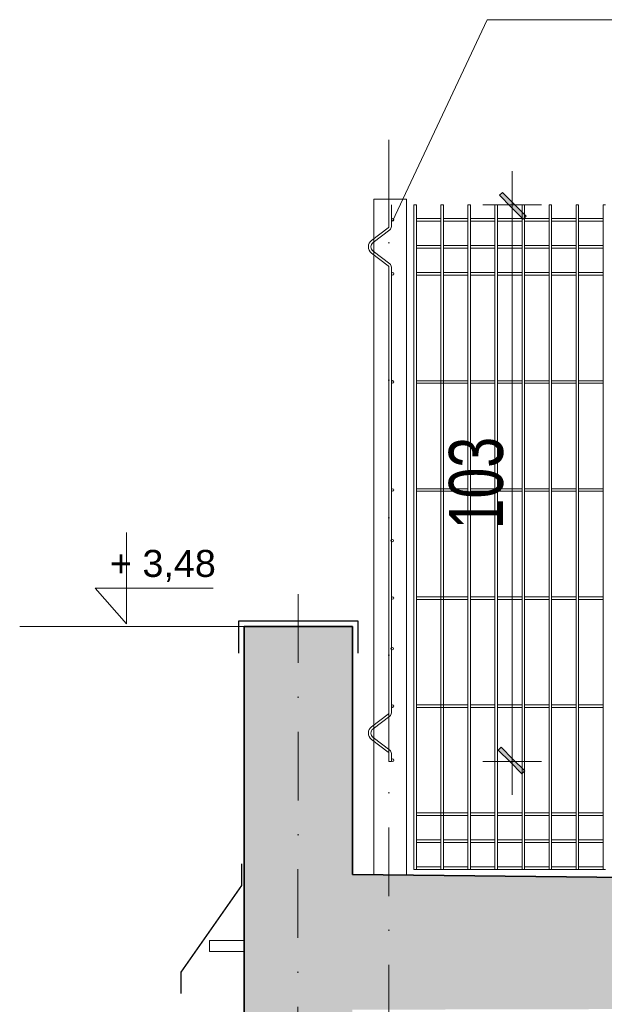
# Model space of a CAD drawing. Header units: millimetres. Extents: x 14041 to 23361, y -6349 to 12956.
# Tile 6 of 106: x 19492 to 19708, y -2901 to -2537. Entities that reach past the tile are written whole.
import ezdxf

# ---------------------------------------------------------------- set-up
doc = ezdxf.new("R2010")
doc.units = ezdxf.units.MM
doc.linetypes.add('DASHDOTX2', pattern=[50.8, 25.4, -12.7, 0, -12.7])
for name, color, linetype, lineweight in [('A- osie', 2, 'DASHDOTX2', 5), ('A-obróbki', 6, 'Continuous', 30), ('A-odnośnik', 2, 'Continuous', 9), ('A-ogrodzenie', 6, 'Continuous', 9), ('A-rzędne projektowane', 7, 'Continuous', 20), ('A-stolarka', 5, 'Continuous', 15), ('A-WYMIARY', 7, 'Continuous', 9), ('A-wypełnienie', 252, 'Continuous', 9), ('A-ściany projektowane', 5, 'Continuous', 35)]:
    doc.layers.add(name, color=color, linetype=linetype, lineweight=lineweight)
doc.styles.add('OP.3', font='arial.ttf', dxfattribs={"height": 16})
doc.styles.add('WYMIARY', font='swisscl.ttf')
doc.dimstyles.new('G100', dxfattribs={"dimtxt": 20, "dimasz": 1.55, "dimexe": 1.25, "dimexo": 0.625, "dimgap": 3, "dimtad": 1, "dimdec": 1, "dimrnd": 0.5, "dimzin": 9, "dimtxsty": 'WYMIARY', "dimblk": 'W', "dimcen": 3, "dimse1": 1, "dimse2": 1, "dimclrd": 256, "dimclrt": 7, "dimadec": 0, "dimazin": 0, "dimtm": 1e-09, "dimtfac": 1, "dimtdec": 1, "dimtmove": 0, "dimatfit": 0, "dimldrblk": 'W', "dimfxl": 0, "dimlwd": 9, "dimarcsym": 0})

# ---------------------------------------------------------------- blocks, each defined once
blk = doc.blocks.new('W')
at = {"layer": 'A-WYMIARY'}
h = blk.add_hatch(color=256, dxfattribs=at)
h.paths.add_polyline_path([(0, 0.76), (0, 0), (0.65, 0), (2.98, 2.33), (2.27, 3.04)])
h.paths.add_polyline_path([(-0.56, 0.21), (-0.76, 0), (0, 0), (0, 0.76)])
h.paths.add_polyline_path([(0, -0.65), (0.15, -0.5), (0.65, 0), (0, 0)])
h.paths.add_polyline_path([(0, 0), (-0.76, 0), (-3.39, -2.62), (-2.68, -3.33), (0, -0.65)])
blk.add_hatch(color=256, dxfattribs=at).paths.add_polyline_path([(-0.76, 0), (-3.39, -2.62), (-2.68, -3.33), (0, -0.65), (0, 0)])
for p, q in [((0, -7), (0, 7)), ((-0.56, 0.21), (2.27, 3.04)), ((2.27, 3.04), (2.98, 2.33)), ((-8, 0), (8, 0)), ((-0.56, 0.21), (-3.39, -2.62)), ((0.15, -0.5), (2.98, 2.33)), ((0.15, -0.5), (-2.68, -3.33)), ((-3.39, -2.62), (-2.68, -3.33))]:
    blk.add_line(p, q, dxfattribs=at)
blk = doc.blocks.new('*D1667')
at = {"layer": 'A-WYMIARY', "lineweight": 9, "ltscale": 2}
blk.add_line((19673.95, -2606.75), (19673.95, -2809.65), dxfattribs=at)
at = {"layer": 'Defpoints', "color": 0}
for p in [(19629.26, -2605.2), (19629.26, -2811.2), (19673.95, -2811.2)]:
    blk.add_point(p, dxfattribs=at)
at = {"layer": 'A-WYMIARY', "linetype": 'ByBlock', "lineweight": 9, "xscale": 1.55, "yscale": 1.55, "zscale": 1.55}
for p, rotation in [((19673.95, -2605.2), 90), ((19673.95, -2811.2), 270)]:
    blk.add_blockref('W', p, dxfattribs=dict(at, rotation=rotation))
at = {"layer": 'A-WYMIARY', "color": 7, "lineweight": 15, "ltscale": 2, "insert": (19660.7, -2708.2), "char_height": 20, "attachment_point": 5, "rotation": 90, "style": 'WYMIARY'}
blk.add_mtext('103', dxfattribs=at)

msp = doc.modelspace()

# ---------------------------------------------------------------- hatches: boundary and pattern name
at = {"layer": 'A-wypełnienie', "ltscale": 2, "transparency": 33554687}
h = msp.add_hatch(dxfattribs=at)
h.set_pattern_fill('ANSI33', color=253, scale=2)
h.set_pattern_definition([(45, (-18857.583, -15909.886), (-8.980256, 8.980256), []), (45, (-18848.603, -15909.886), (-8.980256, 8.980256), [6.35, -3.175])])
h.paths.add_polyline_path([(20574.79, -3137.51), (20594.81, -3137.51), (20594.82, -2862.93), (20574.83, -2862.73), (19614.79, -2853.13), (19614.79, -2761.23), (19574.79, -2761.23), (19574.79, -2853.13), (19574.79, -3137.51), (19614.79, -3137.51), (19614.79, -2903.13), (20474.79, -2901.13), (20574.79, -2901.13)])
h.paths.add_polyline_path([(20594.81, -3137.51), (20614.81, -3137.51), (20614.82, -2863.13), (20594.82, -2862.93)])

# ---------------------------------------------------------------- linework, layer by layer
at = {"layer": 'A- osie'}
for p, q in [((19628.33, -2581.14), (19628.33, -2926.71)), ((19594.79, -2749.34), (19594.3, -3147.68))]:
    msp.add_line(p, q, dxfattribs=at)
at = {"layer": 'A-obróbki', "ltscale": 2}
msp.add_lwpolyline([(19572.79, -2771.13), (19572.79, -2759.23), (19616.79, -2759.23), (19616.79, -2771.13)], dxfattribs=at)
at = {"layer": 'A-odnośnik', "lineweight": 15, "ltscale": 2}
for p, q in [((19629.72, -2611.2), (19664.75, -2536.67)), ((19664.75, -2536.67), (20078.75, -2536.67))]:
    msp.add_line(p, q, dxfattribs=at)
at = {"layer": 'A-odnośnik', "ltscale": 2}
msp.add_line((19574.79, -2761.23), (19491.62, -2761.23), dxfattribs=at)
at = {"layer": 'A-ogrodzenie', "color": 7, "lineweight": 15}
for p, q in [((19622.79, -2603.13), (19622.79, -2853.21)), ((19622.79, -2603.13), (19634.79, -2603.13)), ((19634.79, -2603.13), (19634.79, -2853.33))]:
    msp.add_line(p, q, dxfattribs=at)
at = {"layer": 'A-ogrodzenie', "color": 8}
for p, q in [((19629.26, -2603.13), (19628.33, -2603.13)), ((19628.33, -2605.2), (19628.33, -2613.24)), ((19629.26, -2605.2), (19629.26, -2613.24)), ((19637.61, -2851.23), (19637.61, -2605.23)), ((19637.61, -2605.23), (19638.54, -2605.23)), ((19638.54, -2851.23), (19638.54, -2605.23)), ((19647.61, -2851.23), (19647.61, -2605.23)), ((19647.61, -2605.23), (19648.54, -2605.23)), ((19648.54, -2851.23), (19648.54, -2605.23)), ((19657.61, -2851.23), (19657.61, -2605.23)), ((19657.61, -2605.23), (19658.54, -2605.23)), ((19658.54, -2851.23), (19658.54, -2605.23)), ((19667.61, -2851.23), (19667.61, -2605.23)), ((19667.61, -2605.23), (19668.54, -2605.23)), ((19668.54, -2851.23), (19668.54, -2605.23)), ((19677.61, -2851.23), (19677.61, -2605.23)), ((19677.61, -2605.23), (19678.54, -2605.23)), ((19678.54, -2851.23), (19678.54, -2605.23)), ((19687.61, -2851.23), (19687.61, -2605.23)), ((19687.61, -2605.23), (19688.54, -2605.23)), ((19688.54, -2851.23), (19688.54, -2605.23)), ((19697.61, -2851.23), (19697.61, -2605.23)), ((19697.61, -2605.23), (19698.54, -2605.23)), ((19698.54, -2851.23), (19698.54, -2605.23)), ((19707.61, -2851.23), (19707.61, -2605.23)), ((19707.61, -2605.23), (19708.54, -2605.23)), ((19638.54, -2610.3), (19647.61, -2610.3)), ((19638.54, -2611.23), (19647.61, -2611.23)), ((19648.54, -2610.3), (19657.61, -2610.3)), ((19648.54, -2611.23), (19657.61, -2611.23)), ((19658.54, -2610.3), (19667.61, -2610.3)), ((19658.54, -2611.23), (19667.61, -2611.23)), ((19668.54, -2610.3), (19677.61, -2610.3)), ((19668.54, -2611.23), (19677.61, -2611.23)), ((19678.54, -2610.3), (19687.61, -2610.3)), ((19678.54, -2611.23), (19687.61, -2611.23)), ((19688.54, -2610.3), (19697.61, -2610.3)), ((19688.54, -2611.23), (19697.61, -2611.23)), ((19698.54, -2610.3), (19707.61, -2610.3)), ((19698.54, -2611.23), (19707.61, -2611.23)), ((19628.09, -2613.72), (19621.89, -2618.4)), ((19628.65, -2614.46), (19622.45, -2619.14)), ((19638.54, -2620.3), (19647.61, -2620.3)), ((19648.54, -2620.3), (19657.61, -2620.3)), ((19658.54, -2620.3), (19667.61, -2620.3)), ((19668.54, -2620.3), (19677.61, -2620.3)), ((19678.54, -2620.3), (19687.61, -2620.3)), ((19688.54, -2620.3), (19697.61, -2620.3)), ((19698.54, -2620.3), (19707.61, -2620.3)), ((19628.09, -2627.76), (19621.89, -2623.07)), ((19628.65, -2627.02), (19622.45, -2622.33)), ((19638.54, -2621.23), (19647.61, -2621.23)), ((19648.54, -2621.23), (19657.61, -2621.23)), ((19658.54, -2621.23), (19667.61, -2621.23)), ((19668.54, -2621.23), (19677.61, -2621.23)), ((19678.54, -2621.23), (19687.61, -2621.23)), ((19688.54, -2621.23), (19697.61, -2621.23)), ((19698.54, -2621.23), (19707.61, -2621.23)), ((19628.33, -2793.24), (19628.33, -2628.24)), ((19629.26, -2793.24), (19629.26, -2628.24)), ((19629.26, -2631.2), (19629.26, -2628.24)), ((19638.54, -2630.3), (19647.61, -2630.3)), ((19638.54, -2631.23), (19647.61, -2631.23)), ((19648.54, -2630.3), (19657.61, -2630.3)), ((19648.54, -2631.23), (19657.61, -2631.23)), ((19658.54, -2630.3), (19667.61, -2630.3)), ((19658.54, -2631.23), (19667.61, -2631.23)), ((19668.54, -2630.3), (19677.61, -2630.3)), ((19668.54, -2631.23), (19677.61, -2631.23)), ((19678.54, -2630.3), (19687.61, -2630.3)), ((19678.54, -2631.23), (19687.61, -2631.23)), ((19688.54, -2630.3), (19697.61, -2630.3)), ((19688.54, -2631.23), (19697.61, -2631.23)), ((19698.54, -2630.3), (19707.61, -2630.3)), ((19698.54, -2631.23), (19707.61, -2631.23)), ((19638.54, -2670.3), (19648.54, -2670.3)), ((19638.54, -2671.23), (19648.54, -2671.23)), ((19648.54, -2670.3), (19657.61, -2670.3)), ((19648.54, -2671.23), (19657.61, -2671.23)), ((19658.54, -2670.3), (19667.61, -2670.3)), ((19658.54, -2671.23), (19667.61, -2671.23)), ((19668.54, -2670.3), (19677.61, -2670.3)), ((19668.54, -2671.23), (19677.61, -2671.23)), ((19678.54, -2670.3), (19687.61, -2670.3)), ((19678.54, -2671.23), (19687.61, -2671.23)), ((19688.54, -2670.3), (19697.61, -2670.3)), ((19688.54, -2671.23), (19697.61, -2671.23)), ((19698.54, -2670.3), (19707.61, -2670.3)), ((19698.54, -2671.23), (19707.61, -2671.23)), ((19638.54, -2710.3), (19648.54, -2710.3)), ((19638.54, -2711.23), (19648.54, -2711.23)), ((19648.54, -2710.3), (19657.61, -2710.3)), ((19648.54, -2711.23), (19657.61, -2711.23)), ((19658.54, -2710.3), (19667.61, -2710.3)), ((19658.54, -2711.23), (19668.54, -2711.23)), ((19668.54, -2710.3), (19677.61, -2710.3)), ((19668.54, -2711.23), (19677.61, -2711.23)), ((19678.54, -2710.3), (19687.61, -2710.3)), ((19678.54, -2711.23), (19687.61, -2711.23)), ((19688.54, -2710.3), (19697.61, -2710.3)), ((19688.54, -2711.23), (19697.61, -2711.23)), ((19698.54, -2710.3), (19707.61, -2710.3)), ((19698.54, -2711.23), (19707.61, -2711.23)), ((19638.54, -2750.3), (19648.54, -2750.3)), ((19638.54, -2751.23), (19648.54, -2751.23)), ((19648.54, -2750.3), (19657.61, -2750.3)), ((19648.54, -2751.23), (19657.61, -2751.23)), ((19658.54, -2750.3), (19667.61, -2750.3)), ((19658.54, -2751.23), (19667.61, -2751.23)), ((19668.54, -2750.3), (19677.61, -2750.3)), ((19668.54, -2751.23), (19677.61, -2751.23)), ((19678.54, -2750.3), (19687.61, -2750.3)), ((19678.54, -2751.23), (19687.61, -2751.23)), ((19688.54, -2750.3), (19697.61, -2750.3)), ((19688.54, -2751.23), (19697.61, -2751.23)), ((19698.54, -2750.3), (19707.61, -2750.3)), ((19698.54, -2751.23), (19707.61, -2751.23)), ((19638.54, -2790.3), (19648.54, -2790.3)), ((19638.54, -2791.23), (19648.54, -2791.23)), ((19648.54, -2790.3), (19657.61, -2790.3)), ((19648.54, -2791.23), (19657.61, -2791.23)), ((19658.54, -2790.3), (19667.61, -2790.3)), ((19658.54, -2791.23), (19667.61, -2791.23)), ((19668.54, -2790.3), (19677.61, -2790.3)), ((19668.54, -2791.23), (19677.61, -2791.23)), ((19678.54, -2790.3), (19687.61, -2790.3)), ((19678.54, -2791.23), (19687.61, -2791.23)), ((19688.54, -2790.3), (19697.61, -2790.3)), ((19688.54, -2791.23), (19697.61, -2791.23)), ((19698.54, -2790.3), (19707.61, -2790.3)), ((19698.54, -2791.23), (19707.61, -2791.23)), ((19628.09, -2793.72), (19621.89, -2798.4)), ((19628.65, -2794.46), (19622.45, -2799.14)), ((19628.65, -2807.02), (19622.45, -2802.33)), ((19628.09, -2807.76), (19621.89, -2803.07)), ((19628.33, -2811.2), (19628.33, -2808.24)), ((19629.26, -2811.2), (19629.26, -2808.24)), ((19629.26, -2811.2), (19628.33, -2811.2)), ((19638.54, -2830.3), (19648.54, -2830.3)), ((19638.54, -2831.23), (19648.54, -2831.23)), ((19648.54, -2830.3), (19657.61, -2830.3)), ((19648.54, -2831.23), (19657.61, -2831.23)), ((19658.54, -2830.3), (19667.61, -2830.3)), ((19658.54, -2831.23), (19667.61, -2831.23)), ((19668.54, -2830.3), (19677.61, -2830.3)), ((19668.54, -2831.23), (19677.61, -2831.23)), ((19678.54, -2830.3), (19687.61, -2830.3)), ((19678.54, -2831.23), (19687.61, -2831.23)), ((19688.54, -2830.3), (19697.61, -2830.3)), ((19688.54, -2831.23), (19697.61, -2831.23)), ((19698.54, -2830.3), (19707.61, -2830.3)), ((19698.54, -2831.23), (19707.61, -2831.23)), ((19638.54, -2840.3), (19647.61, -2840.3)), ((19638.54, -2841.23), (19647.61, -2841.23)), ((19648.54, -2840.3), (19657.61, -2840.3)), ((19648.54, -2841.23), (19657.61, -2841.23)), ((19658.54, -2840.3), (19667.61, -2840.3)), ((19658.54, -2841.23), (19667.61, -2841.23)), ((19668.54, -2840.3), (19677.61, -2840.3)), ((19668.54, -2841.23), (19677.61, -2841.23)), ((19678.54, -2840.3), (19687.61, -2840.3)), ((19678.54, -2841.23), (19687.61, -2841.23)), ((19688.54, -2840.3), (19697.61, -2840.3)), ((19688.54, -2841.23), (19697.61, -2841.23)), ((19698.54, -2840.3), (19707.61, -2840.3)), ((19698.54, -2841.23), (19707.61, -2841.23)), ((19637.61, -2851.23), (19647.61, -2851.23)), ((19638.54, -2850.3), (19647.61, -2850.3)), ((19647.61, -2851.23), (19648.54, -2851.23)), ((19648.54, -2850.3), (19657.61, -2850.3)), ((19648.54, -2851.23), (19658.54, -2851.23)), ((19658.54, -2850.3), (19667.61, -2850.3)), ((19658.54, -2851.23), (19667.61, -2851.23)), ((19667.61, -2851.23), (19668.54, -2851.23)), ((19668.54, -2850.3), (19677.61, -2850.3)), ((19668.54, -2851.23), (19678.54, -2851.23)), ((19678.54, -2850.3), (19687.61, -2850.3)), ((19678.54, -2851.23), (19687.61, -2851.23)), ((19687.61, -2851.23), (19688.54, -2851.23)), ((19688.54, -2850.3), (19697.61, -2850.3)), ((19688.54, -2851.23), (19698.54, -2851.23)), ((19698.54, -2850.3), (19707.61, -2850.3)), ((19698.54, -2851.23), (19707.61, -2851.23)), ((19707.61, -2851.23), (19708.54, -2851.23))]:
    msp.add_line(p, q, dxfattribs=at)
for centre in [(19629.72, -2610.74), (19629.72, -2630.74), (19629.72, -2670.74), (19629.72, -2710.74), (19629.52, -2729.5), (19629.72, -2750.74), (19629.52, -2769.5), (19629.72, -2790.74), (19629.72, -2810.74)]:
    msp.add_circle(centre, 0.465, dxfattribs=at)
for centre, radius, start, end in [((19627.73, -2613.24), 0.6, 307.0766, 0), ((19627.73, -2613.24), 1.53, 307.0658, 0), ((19623.71, -2620.75), 2.97, 127.6898, 179.7802), ((19623.66, -2620.74), 2, 127.0766, 180), ((19623.66, -2620.74), 2.92, 180, 232.9234), ((19623.66, -2620.74), 2, 180, 232.9234), ((19627.73, -2628.24), 1.53, 0, 52.9342), ((19627.73, -2628.24), 0.6, 0, 52.9234), ((19627.73, -2793.24), 0.6, 307.0766, 0), ((19627.73, -2793.24), 1.53, 307.0658, 0), ((19623.71, -2800.75), 2.97, 127.6898, 179.7802), ((19623.66, -2800.74), 2.92, 180, 232.9234), ((19623.66, -2800.74), 2, 127.0766, 180), ((19623.66, -2800.74), 2, 180, 232.9234), ((19627.73, -2808.24), 0.6, 0, 52.9234), ((19627.73, -2808.24), 1.53, 0, 52.9342)]:
    msp.add_arc(centre, radius, start, end, dxfattribs=at)
at = {"layer": 'A-rzędne projektowane'}
msp.add_lwpolyline([(19531.22, -2726.51), (19531.22, -2760.31), (19519.56, -2747.04), (19563.21, -2747.04)], dxfattribs=at)
at = {"layer": 'A-stolarka', "lineweight": 30}
for p, q in [((19573.79, -2849.13), (19573.79, -2857.13)), ((19573.79, -2857.13), (19551.25, -2889.23)), ((19551.25, -2889.23), (19551.25, -2897.13))]:
    msp.add_line(p, q, dxfattribs=at)
at = {"layer": 'A-stolarka', "lineweight": 15}
msp.add_lwpolyline([(19561.96, -2877.49), (19574.79, -2877.49), (19574.79, -2881.58), (19561.96, -2881.58)], close=True, dxfattribs=at)
at = {"layer": 'A-WYMIARY', "ltscale": 2}
msp.add_lwpolyline([(19574.79, -2770.11), (19574.79, -2761.23), (19614.79, -2761.23), (19614.79, -2771.13)], dxfattribs=at)
at = {"layer": 'A-ściany projektowane'}
for p, q in [((19614.79, -2761.23), (19574.79, -2761.23)), ((19574.79, -2761.23), (19574.79, -3137.51)), ((19614.79, -2853.13), (19614.79, -2761.23)), ((20614.79, -2863.13), (19614.79, -2853.13))]:
    msp.add_line(p, q, dxfattribs=at)

# ---------------------------------------------------------------- texts
at = {"layer": 'A-rzędne projektowane', "insert": (19525.03, -2732.93), "char_height": 10, "attachment_point": 1, "style": 'OP.3'}
msp.add_mtext_dynamic_manual_height_columns('+ 3,48', width=278.6824, gutter_width=12.5, heights=[0], dxfattribs=at)

# ---------------------------------------------------------------- dimensions: what is measured, and where the dimension line sits
at = {"layer": 'A-WYMIARY', "lineweight": 15, "ltscale": 2}
dim = msp.add_linear_dim(base=(19673.95, -2811.2), p1=(19629.26, -2605.2), p2=(19629.26, -2811.2), angle=90, dimstyle='G100', override={"dimlfac": 0.5, "dimtxsty": 'WYMIARY', "dimldrblk": 'W'}, dxfattribs=at)
dim.commit()
dim.dimension.update_dxf_attribs({"geometry": '*D1667', "text_midpoint": (19660.7, -2708.2)})

doc.saveas('drawing.dxf')
